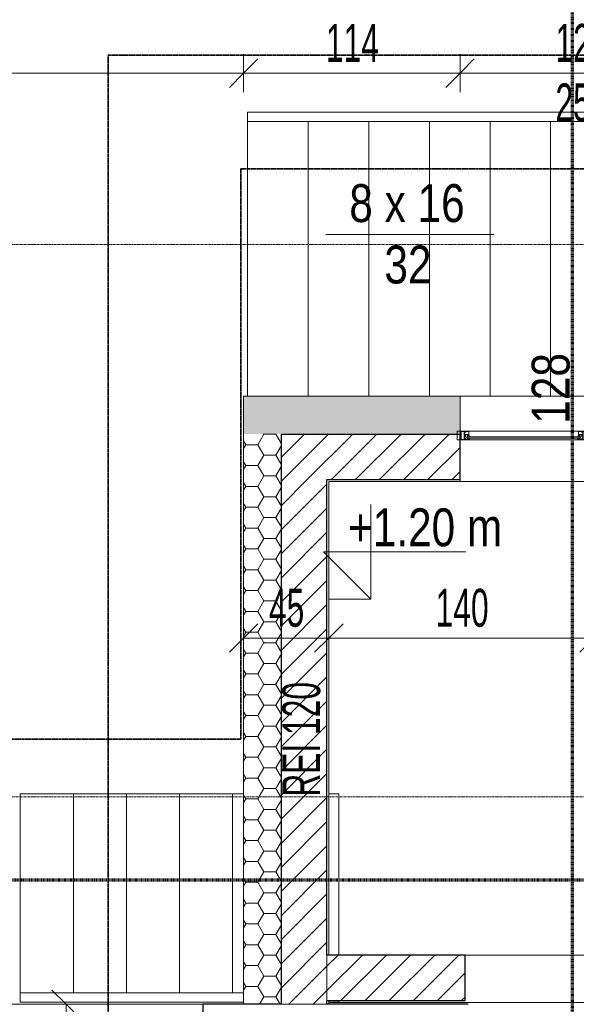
# Model space of a CAD drawing. Header units: millimetres. Extents: x -56965 to 15328, y -25411 to 16900.
# Tile 39 of 69: x -34531 to -31594, y 2656 to 7853. Entities that reach past the tile are written whole.
import ezdxf

# ---------------------------------------------------------------- set-up
doc = ezdxf.new("R2010")
doc.units = ezdxf.units.MM
for name, pattern in [('__FK_przerywana', [3.2004, 1.6002, -1.6002]), ('Kreska', [6.35, 3.175, -3.175]), ('Linia siatki', [22.225, 12.7, -3.175, 3.175, -3.175]), ('Ponad', [3.96875, 2.38125, -1.5875])]:
    doc.linetypes.add(name, pattern=pattern)
for name, color, linetype, lineweight in [('A-ANNO-DIMS', 7, 'Continuous', 5), ('A-ANNO-DIMS-100', 7, 'Continuous', 5), ('A-DETL-GENF', 7, 'Continuous', 5), ('A-FLOR', 7, 'Continuous', 5), ('A-FLOR-HRAL', 7, 'Continuous', 5), ('A-GLAZ', 7, 'Continuous', 5), ('A-GLAZ-IDEN', 7, 'Continuous', 5), ('A-WALL', 7, 'Continuous', 5), ('A-WALL-FNSH', 7, 'Continuous', 35), ('A-WALL-IDEN', 7, 'Continuous', 5), ('A-WALL-PATT', 7, 'Continuous', 35), ('G-ANNO-DIMS', 7, 'Continuous', 5), ('G-ANNO-SYMB', 7, 'Continuous', 5), ('G-IMPT', 7, 'Continuous', 5), ('S-GRID', 7, 'Continuous', 5), ('S-STRS', 7, 'Continuous', 5), ('S-STRS-IDEN', 7, 'Continuous', 5), ('S-STRS-MBND', 7, 'Ponad', 5)]:
    doc.layers.add(name, color=color, linetype=linetype, lineweight=lineweight)
doc.layers.add('A-DETL', color=7, linetype='Continuous', lineweight=5, true_color=0x00a600)
doc.styles.add('Arial_1', font='arial.ttf', dxfattribs={"width": 0.8, "height": 200})
doc.styles.add('Arial_4', font='arial.ttf', dxfattribs={"width": 0.6, "height": 200})
doc.dimstyles.new('standard_wielkość_otworów_1', dxfattribs={"dimscale": 304.8, "dimtxt": 204.05188, "dimasz": 0.492126, "dimexe": 0.328084, "dimexo": 0.0625, "dimgap": 0, "dimtad": 1, "dimdec": 0, "dimlfac": 0.1, "dimzin": 0, "dimdsep": 46, "dimtxsty": 'Arial_4', "dimblk1": 'OBLIQUE', "dimblk2": 'OBLIQUE', "dimsah": 1, "dimcen": 0.09, "dimazin": 0, "dimtfac": 1, "dimtdec": 4, "dimtix": 1, "dimtmove": 0, "dimatfit": 3, "dimfxl": 0.328084, "dimfxlon": 1, "dimtvp": 1, "dimtolj": 1, "dimtzin": 0, "dimarcsym": 2})
pattern_1 = [(0, (0, 0), (95.25, 54.993), [63.5, -127]), (120, (0, 0), (-95.250335, 54.99242), [63.5, -127]), (60, (0, 0), (-0.000335, 109.98542), [0, -127, 63.5, 0])]
pattern_2 = [(45, (0, 0), (-63.6396, 63.6396), [])]

# ---------------------------------------------------------------- blocks, each defined once
blk = doc.blocks.new('Typ poręczy górnej - Górna poręcz_wewnętrzny_-1536674-PARTER')
at = {"layer": 'A-FLOR-HRAL'}
for p, q in [((-34527.3, 2666.5), (-34527.3, 2716.5)), ((-34527.3, 2716.5), (-33349.4, 2716.5)), ((-33349.4, 2666.5), (-34527.3, 2666.5))]:
    blk.add_line(p, q, dxfattribs=at)
at = {"layer": 'A-FLOR-HRAL', "color": 252, "true_color": 0x838383}
for p, q in [((-32847.3, 2666.5), (-32899.4, 2666.5)), ((-32847.3, 2675.6), (-32847.3, 2666.5))]:
    blk.add_line(p, q, dxfattribs=at)
blk = doc.blocks.new('Typ poręczy górnej - Górna poręcz_wewnętrzny_-V12-PARTER')
at = {"layer": 'A-FLOR-HRAL'}
for p, q in [((-34527.3, 2666.5), (-34527.3, 2716.5)), ((-33349.4, 2716.5), (-34527.3, 2716.5)), ((-33349.4, 2666.5), (-34527.3, 2666.5))]:
    blk.add_line(p, q, dxfattribs=at)
at = {"layer": 'A-FLOR-HRAL', "color": 252, "true_color": 0x838383}
for q in [(-32899.4, 2666.5), (-32847.3, 2675.6)]:
    blk.add_line((-32847.3, 2666.5), q, dxfattribs=at)
blk = doc.blocks.new('Typ poręczy górnej - Górna poręcz_wewnętrzny_-1540574-PARTER')
at = {"layer": 'A-FLOR-HRAL'}
for p, q in [((-33329, 7314.8), (-33329, 7364.8)), ((-33329, 7364.8), (-31089, 7364.8)), ((-31089, 7314.8), (-33329, 7314.8))]:
    blk.add_line(p, q, dxfattribs=at)
blk = doc.blocks.new('Typ poręczy górnej - Górna poręcz_wewnętrzny_-V16-PARTER')
at = {"layer": 'A-FLOR-HRAL'}
for p, q in [((-33329, 7364.8), (-33329, 7314.8)), ((-33329, 7364.8), (-31089, 7364.8)), ((-33329, 7314.8), (-31089, 7314.8))]:
    blk.add_line(p, q, dxfattribs=at)
blk = doc.blocks.new('Aluprof_MB-45_I_Alu_Window-FIX-4-panel_ENG_R-00495 - 1230 x 1483-1800596-PARTER')
at = {"layer": 'A-DETL-GENF'}
for p, q in [((-68.5, 5), (-590, 5)), ((590, 5), (18.5, 5)), ((-63.7, -40), (-593.3, -40)), ((-590, -4), (-68.5, -4)), ((-590, -10), (-68.5, -10)), ((593.2, -40), (-13.9, -40)), ((18.5, -4), (590, -4)), ((18.5, -10), (590, -10))]:
    blk.add_line(p, q, dxfattribs=at)
at = {"layer": 'A-GLAZ', "color": 55, "true_color": 0xafaf3c}
for p, q in [((-655, 5), (-640, 5)), ((-655, -40), (-655, 5)), ((-640, 5), (-640, -40)), ((655, 5), (640, 5)), ((640, 5), (640, -40)), ((655, -40), (655, 5)), ((-640, -40), (-655, -40)), ((640, -40), (655, -40))]:
    blk.add_line(p, q, dxfattribs=at)
at = {"layer": 'G-IMPT'}
for p, q in [((-602.7, -10), (-602.4, -10)), ((-593.2, -13.6), (-595.1, -13.6)), ((-593, -18.4), (-592.9, -16.7)), ((-591.9, -18.6), (-592.8, -18.6)), ((-592.6, -12.7), (-592.7, -13.2)), ((-592.4, -10), (-590.9, -10)), ((-589.9, -11.7), (-591.1, -17.9)), ((-68.6, -11.7), (-67.4, -17.9)), ((-66.1, -10), (-67.6, -10)), ((-66.6, -18.6), (-65.7, -18.6)), ((-65.9, -12.7), (-65.8, -13.2)), ((-65.5, -18.4), (-65.6, -16.7)), ((-65.3, -13.6), (-63.4, -13.6)), ((-55.8, -10), (-56.1, -10)), ((5.8, -10), (6.1, -10)), ((15.3, -13.6), (13.4, -13.6)), ((15.5, -18.4), (15.6, -16.7)), ((16.6, -18.6), (15.7, -18.6)), ((15.9, -12.7), (15.8, -13.2)), ((16.1, -10), (17.6, -10)), ((18.6, -11.7), (17.4, -17.9)), ((589.9, -11.7), (591.1, -17.9)), ((592.4, -10), (590.9, -10)), ((591.9, -18.6), (592.8, -18.6)), ((592.6, -12.7), (592.7, -13.2)), ((593, -18.4), (592.9, -16.7)), ((593.2, -13.6), (595.1, -13.6)), ((602.7, -10), (602.4, -10))]:
    blk.add_line(p, q, dxfattribs=at)
at = {"layer": 'G-IMPT', "flags": 128}
for points in [[(-590, 4.5), (-590.5, 5), (-640, 5), (-640, 1.4), (-638.5, 1), (-638, 1), (-638, 3), (-635, 3), (-635, -6.7), (-634.8, -6.9), (-635, -7.1), (-635, -15), (-638, -15), (-638, -13), (-638.5, -13), (-640, -13.4), (-640, -21.6), (-638.5, -22), (-638, -22), (-638, -20), (-635, -20), (-635, -28.8), (-634.8, -29), (-635, -29.2), (-635, -38), (-638, -38), (-638, -36), (-638.5, -36), (-640, -36.4), (-640, -40), (-611, -40), (-611, -36.4), (-612.5, -36), (-613, -36), (-613, -38), (-616, -38), (-616, -29.2), (-616.2, -29), (-616, -28.8), (-616, -20), (-613, -20), (-613, -22), (-612.5, -22), (-611, -21.6), (-611, -10.9), (-611.2, -10.7), (-612, -10.7), (-612.2, -10.9), (-612.2, -12.2), (-616, -12.2), (-616, -7.1), (-616.2, -6.9), (-616, -6.7), (-616, -1.7), (-612.2, -1.7), (-612.2, -3), (-612, -3.2), (-611.2, -3.2), (-611, -3), (-611, -0.5), (-611.2, -0.3), (-614.5, -0.3), (-614.5, 1), (-616, 1), (-616, 3.4), (-600, 3.4), (-600, 1), (-601.5, 1), (-601.5, 0), (-598, 0), (-597, 1), (-598.5, 1), (-598.5, 3.5), (-591.5, 3.5), (-591.5, 1), (-593, 1), (-592, 0), (-590, 0)], [(-617.6, -13.2), (-617.1, -13.7), (-612.5, -13.7), (-612.5, -18.5), (-617.1, -18.5), (-617.6, -19), (-617.6, -38.4), (-633.4, -38.4), (-633.4, -19), (-633.9, -18.5), (-638.5, -18.5), (-638.5, -16.5), (-633.9, -16.5), (-633.4, -16), (-633.4, 3.4), (-617.6, 3.4)], [(-596.3, -3.9), (-597.9, -3.9), (-598.7, -4), (-600, -4), (-600.3, -3.7), (-600, -0.3), (-599.7, 0), (-590.3, 0), (-590, -0.3), (-589.7, -3.7), (-590, -4), (-591.3, -4), (-592.1, -3.9), (-593.7, -3.9), (-594.4, -4), (-595.6, -4)], [(-62.2, -3.9), (-60.6, -3.9), (-59.8, -4), (-58.5, -4), (-58.2, -3.7), (-58.5, -0.3), (-58.8, 0), (-68.2, 0), (-68.5, -0.3), (-68.8, -3.7), (-68.5, -4), (-67.2, -4), (-66.4, -3.9), (-64.8, -3.9), (-64.1, -4), (-62.9, -4)], [(18, 5), (18.5, 4.5), (18.5, 0), (16.5, 0), (15.5, 1), (17, 1), (17, 3.5), (10, 3.5), (10, 1), (11.5, 1), (10.5, 0), (7, 0), (7, 1), (8.5, 1), (8.5, 3.2), (-7.5, 3.2), (-7.5, 1), (-6, 1), (-6, -0.3), (-2.7, -0.3), (-2.5, -0.5), (-2.5, -3), (-2.7, -3.2), (-3.5, -3.2), (-3.7, -3), (-3.7, -1.7), (-7.6, -1.7), (-7.6, -6.7), (-7.8, -6.9), (-7.6, -7.1), (-7.6, -12.2), (-3.7, -12.2), (-3.7, -10.9), (-3.5, -10.7), (-2.7, -10.7), (-2.5, -10.9), (-2.5, -21.6), (-4, -22), (-4.5, -22), (-4.5, -20), (-7.5, -20), (-7.5, -28.8), (-7.7, -29), (-7.5, -29.2), (-7.5, -38), (-4.5, -38), (-4.5, -36), (-4, -36), (-2.5, -36.4), (-2.5, -40), (-47.5, -40), (-47.5, -36.4), (-46, -36), (-45.5, -36), (-45.5, -38), (-42.5, -38), (-42.5, -29.2), (-42.3, -29), (-42.5, -28.8), (-42.5, -20), (-45.5, -20), (-45.5, -22), (-46, -22), (-47.5, -21.6), (-47.5, -10.9), (-47.3, -10.7), (-46.5, -10.7), (-46.3, -10.9), (-46.3, -12.2), (-42.4, -12.2), (-42.4, -7.1), (-42.2, -6.9), (-42.4, -6.7), (-42.4, -1.7), (-46.3, -1.7), (-46.3, -3), (-46.5, -3.2), (-47.3, -3.2), (-47.5, -3), (-47.5, -0.5), (-47.3, -0.3), (-44, -0.3), (-44, 1), (-42.5, 1), (-42.5, 3.4), (-58.5, 3.4), (-58.5, 1), (-57, 1), (-57, 0), (-60.5, 0), (-61.5, 1), (-60, 1), (-60, 3.5), (-67, 3.5), (-67, 1), (-65.5, 1), (-66.5, 0), (-68.5, 0), (-68.5, 4.5), (-68, 5)], [(-40.7, 3.2), (-9.3, 3.2), (-9.3, -13.5), (-8.8, -14), (-4.3, -14), (-4.3, -18.2), (-8.8, -18.2), (-9.3, -18.7), (-9.3, -38.2), (-40.7, -38.2), (-40.7, -18.7), (-41.2, -18.2), (-45.7, -18.2), (-45.7, -14), (-41.2, -14), (-40.7, -13.5)], [(12.2, -3.9), (10.6, -3.9), (9.8, -4), (8.5, -4), (8.2, -3.7), (8.5, -0.3), (8.8, 0), (18.2, 0), (18.5, -0.3), (18.8, -3.7), (18.5, -4), (17.2, -4), (16.4, -3.9), (14.8, -3.9), (14.1, -4), (12.9, -4)], [(596.3, -3.9), (597.9, -3.9), (598.7, -4), (600, -4), (600.3, -3.7), (600, -0.3), (599.7, 0), (590.3, 0), (590, -0.3), (589.7, -3.7), (590, -4), (591.3, -4), (592.1, -3.9), (593.7, -3.9), (594.4, -4), (595.6, -4)], [(590, 4.5), (590.5, 5), (640, 5), (640, 1.4), (638.5, 1), (638, 1), (638, 3), (635, 3), (635, -6.7), (634.8, -6.9), (635, -7.1), (635, -15), (638, -15), (638, -13), (638.5, -13), (640, -13.4), (640, -21.6), (638.5, -22), (638, -22), (638, -20), (635, -20), (635, -28.8), (634.8, -29), (635, -29.2), (635, -38), (638, -38), (638, -36), (638.5, -36), (640, -36.4), (640, -40), (611, -40), (611, -36.4), (612.5, -36), (613, -36), (613, -38), (616, -38), (616, -29.2), (616.2, -29), (616, -28.8), (616, -20), (613, -20), (613, -22), (612.5, -22), (611, -21.6), (611, -10.9), (611.2, -10.7), (612, -10.7), (612.2, -10.9), (612.2, -12.2), (616, -12.2), (616, -7.1), (616.2, -6.9), (616, -6.7), (616, -1.7), (612.2, -1.7), (612.2, -3), (612, -3.2), (611.2, -3.2), (611, -3), (611, -0.5), (611.2, -0.3), (614.5, -0.3), (614.5, 1), (616, 1), (616, 3.4), (600, 3.4), (600, 1), (601.5, 1), (601.5, 0), (598, 0), (597, 1), (598.5, 1), (598.5, 3.5), (591.5, 3.5), (591.5, 1), (593, 1), (592, 0), (590, 0)], [(617.6, -13.2), (617.1, -13.7), (612.5, -13.7), (612.5, -18.5), (617.1, -18.5), (617.6, -19), (617.6, -38.4), (633.4, -38.4), (633.4, -19), (633.9, -18.5), (638.5, -18.5), (638.5, -16.5), (633.9, -16.5), (633.4, -16), (633.4, 3.4), (617.6, 3.4)], [(-613.2, -35.8), (-613.3, -36.2), (-613.9, -36.4), (-615, -35.7), (-614.7, -34.8), (-609.8, -34.8), (-609.8, -38.1), (-609.3, -38.6), (-595.4, -38.6), (-594.4, -37.6), (-594.4, -23.7), (-594.9, -23.2), (-612.2, -23.2), (-615.1, -23.2), (-615.5, -22.3), (-613.6, -20.5), (-613.2, -20.6), (-613.2, -22.2), (-611, -22.2), (-594.8, -22.2), (-594.3, -21.7), (-594.3, -19.5), (-595.5, -19.5), (-600.6, -17.6), (-601, -17.1), (-600.9, -16.7), (-600.2, -16.5), (-595.3, -18.3), (-594.5, -18.3), (-594.8, -16.5), (-593.5, -16.5), (-593, -17), (-593, -39.7), (-593.3, -40), (-611, -40), (-611, -35.8)], [(-45.3, -35.8), (-45.2, -36.2), (-44.6, -36.4), (-43.5, -35.7), (-43.8, -34.8), (-48.7, -34.8), (-48.7, -38.1), (-49.2, -38.6), (-63.1, -38.6), (-64.1, -37.6), (-64.1, -23.7), (-63.6, -23.2), (-46.3, -23.2), (-43.4, -23.2), (-43, -22.3), (-44.9, -20.5), (-45.3, -20.6), (-45.3, -22.2), (-47.5, -22.2), (-63.7, -22.2), (-64.2, -21.7), (-64.2, -19.5), (-63, -19.5), (-57.9, -17.6), (-57.5, -17.1), (-57.6, -16.7), (-58.3, -16.5), (-63.2, -18.3), (-64, -18.3), (-63.7, -16.5), (-65, -16.5), (-65.5, -17), (-65.5, -39.7), (-65.3, -40), (-47.5, -40), (-47.5, -35.8)], [(-4.7, -35.8), (-4.8, -36.2), (-5.4, -36.4), (-6.5, -35.7), (-6.2, -34.8), (-1.3, -34.8), (-1.3, -38.1), (-0.8, -38.6), (13.1, -38.6), (14.1, -37.6), (14.1, -23.7), (13.6, -23.2), (-3.7, -23.2), (-6.6, -23.2), (-7, -22.3), (-5.1, -20.5), (-4.7, -20.6), (-4.7, -22.2), (-2.5, -22.2), (13.7, -22.2), (14.2, -21.7), (14.2, -19.5), (13, -19.5), (7.9, -17.6), (7.5, -17.1), (7.6, -16.7), (8.3, -16.5), (13.2, -18.3), (14, -18.3), (13.7, -16.5), (15, -16.5), (15.5, -17), (15.5, -39.7), (15.2, -40), (-2.5, -40), (-2.5, -35.8)], [(613.2, -35.8), (613.3, -36.2), (613.9, -36.4), (615, -35.7), (614.7, -34.8), (609.8, -34.8), (609.8, -38.1), (609.3, -38.6), (595.4, -38.6), (594.4, -37.6), (594.4, -23.7), (594.9, -23.2), (612.2, -23.2), (615.1, -23.2), (615.5, -22.3), (613.6, -20.5), (613.2, -20.6), (613.2, -22.2), (611, -22.2), (594.8, -22.2), (594.3, -21.7), (594.3, -19.5), (595.5, -19.5), (600.6, -17.6), (601, -17.1), (600.9, -16.7), (600.2, -16.5), (595.3, -18.3), (594.5, -18.3), (594.8, -16.5), (593.5, -16.5), (593, -17), (593, -39.7), (593.2, -40), (611, -40), (611, -35.8)]]:
    blk.add_lwpolyline(points, close=True, dxfattribs=at)
for points in [[(-597, 0), (-597, 1), (-597.5, 1), (-597.5, 1.5), (-597.3, 1.9), (-596.5, 3), (-593.5, 3), (-592.7, 1.9), (-592.5, 1.5), (-592.5, 1), (-593, 1), (-593, 0)], [(-61.5, 0), (-61.5, 1), (-61, 1), (-61, 1.5), (-61.2, 1.9), (-62, 3), (-65, 3), (-65.8, 1.9), (-66, 1.5), (-66, 1), (-65.5, 1), (-65.5, 0)], [(11.5, 0), (11.5, 1), (11, 1), (11, 1.5), (11.2, 1.9), (12, 3), (15, 3), (15.8, 1.9), (16, 1.5), (16, 1), (15.5, 1), (15.5, 0)], [(597, 0), (597, 1), (597.5, 1), (597.5, 1.5), (597.3, 1.9), (596.5, 3), (593.5, 3), (592.7, 1.9), (592.5, 1.5), (592.5, 1), (593, 1), (593, 0)], [(-544, -4), (-604, -4), (-604, -10), (-544, -10)], [(-593.1, -16.5), (-595.2, -16.5), (-595.4, -17.3)], [(-114.5, -4), (-54.5, -4), (-54.5, -10), (-114.5, -10)], [(-65.4, -16.5), (-63.3, -16.5), (-63.1, -17.3)], [(64.5, -4), (4.5, -4), (4.5, -10), (64.5, -10)], [(15.4, -16.5), (13.3, -16.5), (13.1, -17.3)], [(544, -4), (604, -4), (604, -10), (544, -10)], [(593.1, -16.5), (595.2, -16.5), (595.4, -17.3)]]:
    blk.add_lwpolyline(points, dxfattribs=at)
at = {"layer": 'G-IMPT'}
for centre in [(-595, 1.3), (-63.5, 1.3), (13.5, 1.3), (595, 1.3)]:
    blk.add_circle(centre, 1, dxfattribs=at)
for centre, radius, start, end in [((-602.8, -10.8), 0.82, 88.3309, 254.1936), ((-606.2, -22), 10.9, 24.1906, 72.9309), ((-603, -17.1), 7.1, 38.4087, 84.7254), ((-597, -12.3), 0.57, 216.6541, 311.4905), ((-592.3, -14.8), 4.82, 91.8339, 154.522), ((-595.9, -17.2), 0.5, 224.7824, 345), ((-592.3, -14), 3.53, 72.0819, 164.2736), ((-595.1, -13), 0.606, 180.9387, 274.7577), ((-593.4, -13), 0.711, 284.2724, 341.4484), ((-593.1, -16.7), 0.2, 355, 90), ((-592.8, -18.4), 0.2, 175, 270), ((-591.2, -13), 1.38, 95.8715, 168.0912), ((-591.9, -17.8), 0.8, 270, 355.7208), ((-591.4, -11.1), 0.492, 278.4511, 68.4438), ((-591, -11.2), 1.19, 335.9195, 86.1021), ((-67.5, -11.2), 1.19, 93.8979, 204.0805), ((-67.1, -11.1), 0.492, 111.5562, 261.5489), ((-66.6, -17.8), 0.8, 184.2792, 270), ((-66.2, -14), 3.53, 15.7264, 107.9181), ((-67.3, -13), 1.38, 11.9088, 84.1285), ((-66.2, -14.8), 4.82, 25.478, 88.1661), ((-65.1, -13), 0.711, 198.5516, 255.7276), ((-65.7, -18.4), 0.2, 270, 5), ((-65.4, -16.7), 0.2, 90, 185), ((-63.4, -13), 0.606, 265.2423, 359.0613), ((-62.6, -17.2), 0.5, 195, 315.2176), ((-52.3, -22), 10.9, 107.0691, 155.8094), ((-61.5, -12.3), 0.57, 228.5095, 323.3459), ((-55.5, -17.1), 7.1, 95.2746, 141.5913), ((-55.7, -10.8), 0.82, 285.8064, 91.6691), ((5.7, -10.8), 0.82, 88.3309, 254.1936), ((2.3, -22), 10.9, 24.1906, 72.9309), ((5.5, -17.1), 7.1, 38.4087, 84.7254), ((11.5, -12.3), 0.57, 216.6541, 311.4905), ((16.2, -14.8), 4.82, 91.8339, 154.522), ((12.6, -17.2), 0.5, 224.7824, 345), ((16.2, -14), 3.53, 72.0819, 164.2736), ((13.4, -13), 0.606, 180.9387, 274.7577), ((15.1, -13), 0.711, 284.2724, 341.4484), ((15.4, -16.7), 0.2, 355, 90), ((15.7, -18.4), 0.2, 175, 270), ((17.3, -13), 1.38, 95.8715, 168.0912), ((16.6, -17.8), 0.8, 270, 355.7208), ((17.1, -11.1), 0.492, 278.4511, 68.4438), ((17.5, -11.2), 1.19, 335.9195, 86.1021), ((591, -11.2), 1.19, 93.8979, 204.0805), ((591.4, -11.1), 0.492, 111.5562, 261.5489), ((591.9, -17.8), 0.8, 184.2792, 270), ((592.3, -14), 3.53, 15.7264, 107.9181), ((591.2, -13), 1.38, 11.9088, 84.1285), ((592.3, -14.8), 4.82, 25.478, 88.1661), ((593.4, -13), 0.711, 198.5516, 255.7276), ((592.8, -18.4), 0.2, 270, 5), ((593.1, -16.7), 0.2, 90, 185), ((595.1, -13), 0.606, 265.2423, 359.0613), ((595.9, -17.2), 0.5, 195, 315.2176), ((606.2, -22), 10.9, 107.0691, 155.8094), ((597, -12.3), 0.57, 228.5095, 323.3459), ((603, -17.1), 7.1, 95.2746, 141.5913), ((602.8, -10.8), 0.82, 285.8064, 91.6691)]:
    blk.add_arc(centre, radius, start, end, dxfattribs=at)
blk = doc.blocks.new('OBS oznaczenie biegu schodów ___FK_4_0 - OBS_Oznaczenie biegu schodów-885247-PARTER')
at = {"layer": 'S-STRS-IDEN'}
blk.add_line((1.184, 0.362), (10.056, 0.362), dxfattribs=at)
blk = doc.blocks.new('DIMBLOCK329-PARTER')
at = {"layer": 'A-ANNO-DIMS-100', "color": 250, "true_color": 0x303030, "transparency": 16777216}
for p, q in [((-34285.9, 2655.6), (-34360.9, 2730.6)), ((-34285.9, 2655.6), (-34385.9, 2655.6)), ((-34285.9, -13844.4), (-34285.9, 2655.6)), ((-34285.9, 2655.6), (-34210.9, 2580.6)), ((-34285.9, 2655.6), (-34185.9, 2655.6)), ((-34285.9, -13844.4), (-34360.9, -13769.4)), ((-34285.9, -13844.4), (-34385.9, -13844.4)), ((-34285.9, -13844.4), (-34210.9, -13919.4)), ((-34285.9, -13844.4), (-34185.9, -13844.4))]:
    blk.add_line(p, q, dxfattribs=at)
at = {"layer": 'A-ANNO-DIMS-100', "color": 0, "transparency": 16777216, "insert": (-34545.6, -5776.5), "char_height": 200, "width": 436.985, "attachment_point": 1, "rotation": 90, "line_spacing_factor": 0.941778, "style": 'Arial_4'}
blk.add_mtext('1650', dxfattribs=at)
blk = doc.blocks.new('_Oblique')
at = {"color": 0, "linetype": 'ByBlock', "lineweight": -2}
blk.add_line((-0.5, -0.5), (0.5, 0.5), dxfattribs=at)
blk = doc.blocks.new('Rzędne punktów - Znacznik rzędnej-348474-PARTER')
at = {"layer": 'G-ANNO-DIMS'}
for p, q in [((0, 0), (0, 5)), ((-2.5, 2.5), (0, 0)), ((-2.5, 2.5), (5, 2.5))]:
    blk.add_line(p, q, dxfattribs=at)
blk = doc.blocks.new('DIMBLOCK345-PARTER')
at = {"layer": 'A-ANNO-DIMS-100', "color": 250, "true_color": 0x303030, "transparency": 16777216}
for p, q in [((-36099.4, 7570.7), (-36099.4, 7670.7)), ((-36099.4, 7570.7), (-36024.4, 7645.7)), ((-33349.4, 7570.7), (-33349.4, 7670.7)), ((-33349.4, 7570.7), (-33274.4, 7645.7)), ((-36099.4, 7570.7), (-36174.4, 7495.7)), ((-36099.4, 7570.7), (-33349.4, 7570.7)), ((-36099.4, 7570.7), (-36099.4, 7470.7)), ((-33349.4, 7570.7), (-33424.4, 7495.7)), ((-33349.4, 7570.7), (-33349.4, 7470.7))]:
    blk.add_line(p, q, dxfattribs=at)
at = {"layer": 'A-ANNO-DIMS-100', "color": 0, "transparency": 16777216, "insert": (-34861, 7830.4), "char_height": 200, "width": 327.739, "attachment_point": 1, "line_spacing_factor": 0.941778, "style": 'Arial_4'}
blk.add_mtext('275', dxfattribs=at)
blk = doc.blocks.new('DIMBLOCK346-PARTER')
at = {"layer": 'A-ANNO-DIMS-100', "color": 250, "true_color": 0x303030, "transparency": 16777216}
for p, q in [((-33349.4, 7570.7), (-33349.4, 7670.7)), ((-33349.4, 7570.7), (-33274.4, 7645.7)), ((-32207.2, 7570.7), (-32207.2, 7670.7)), ((-32207.2, 7570.7), (-32132.2, 7645.7)), ((-33349.4, 7570.7), (-33424.4, 7495.7)), ((-33349.4, 7570.7), (-32207.2, 7570.7)), ((-33349.4, 7570.7), (-33349.4, 7470.7)), ((-32207.2, 7570.7), (-32282.2, 7495.7)), ((-32207.2, 7570.7), (-32207.2, 7470.7))]:
    blk.add_line(p, q, dxfattribs=at)
at = {"layer": 'A-ANNO-DIMS-100', "color": 0, "transparency": 16777216, "insert": (-32914.9, 7830.4), "char_height": 200, "width": 327.739, "attachment_point": 1, "line_spacing_factor": 0.941778, "style": 'Arial_4'}
blk.add_mtext('114', dxfattribs=at)
blk = doc.blocks.new('DIMBLOCK347-PARTER')
at = {"layer": 'A-ANNO-DIMS-100', "color": 250, "true_color": 0x303030, "transparency": 16777216}
for p, q in [((-32207.2, 7570.7), (-32207.2, 7670.7)), ((-32207.2, 7570.7), (-32132.2, 7645.7)), ((-30927.2, 7570.7), (-30927.2, 7670.7)), ((-30927.2, 7570.7), (-30852.2, 7645.7)), ((-32207.2, 7570.7), (-32282.2, 7495.7)), ((-32207.2, 7570.7), (-30927.2, 7570.7)), ((-32207.2, 7570.7), (-32207.2, 7470.7)), ((-30927.2, 7570.7), (-31002.2, 7495.7)), ((-30927.2, 7570.7), (-30927.2, 7470.7))]:
    blk.add_line(p, q, dxfattribs=at)
at = {"layer": 'A-ANNO-DIMS-100', "color": 0, "transparency": 16777216, "char_height": 200, "width": 327.739, "attachment_point": 1, "line_spacing_factor": 0.941778, "style": 'Arial_4'}
for s, insert in [('128', (-31703.7, 7830.4)), ('250', (-31703.7, 7516.4))]:
    blk.add_mtext(s, dxfattribs=dict(at, insert=insert))
blk = doc.blocks.new('DIMBLOCK355-PARTER')
at = {"layer": 'A-ANNO-DIMS-100', "color": 250, "true_color": 0x303030, "transparency": 16777216}
for p, q in [((-33349.4, 4589), (-33349.4, 4689)), ((-32899.4, 4589), (-32899.4, 4689)), ((-33349.4, 4589), (-33274.4, 4664)), ((-32899.4, 4589), (-32824.4, 4664)), ((-33349.4, 4589), (-33424.4, 4514)), ((-33349.4, 4589), (-32899.4, 4589)), ((-33349.4, 4589), (-33349.4, 4489)), ((-32899.4, 4589), (-32974.4, 4514)), ((-32899.4, 4589), (-32899.4, 4489))]:
    blk.add_line(p, q, dxfattribs=at)
at = {"layer": 'A-ANNO-DIMS-100', "color": 0, "transparency": 16777216, "insert": (-33215.5, 4848.7), "char_height": 200, "width": 218.492, "attachment_point": 1, "line_spacing_factor": 0.941778, "style": 'Arial_4'}
blk.add_mtext('45', dxfattribs=at)
blk = doc.blocks.new('DIMBLOCK356-PARTER')
at = {"layer": 'A-ANNO-DIMS-100', "color": 250, "true_color": 0x303030, "transparency": 16777216}
for p, q in [((-32899.4, 4589), (-32899.4, 4689)), ((-31499.4, 4589), (-31499.4, 4689)), ((-32899.4, 4589), (-32824.4, 4664)), ((-31499.4, 4589), (-31424.4, 4664)), ((-32899.4, 4589), (-32974.4, 4514)), ((-32899.4, 4589), (-31499.4, 4589)), ((-32899.4, 4589), (-32899.4, 4489)), ((-31499.4, 4589), (-31574.4, 4514)), ((-31499.4, 4589), (-31499.4, 4489))]:
    blk.add_line(p, q, dxfattribs=at)
at = {"layer": 'A-ANNO-DIMS-100', "color": 0, "transparency": 16777216, "insert": (-32336, 4848.7), "char_height": 200, "width": 327.739, "attachment_point": 1, "line_spacing_factor": 0.941778, "style": 'Arial_4'}
blk.add_mtext('140', dxfattribs=at)

msp = doc.modelspace()

# ---------------------------------------------------------------- hatches: boundary and pattern name
at = {"layer": 'A-WALL-PATT', "lineweight": 5}
h = msp.add_hatch(dxfattribs=at)
h.set_pattern_fill('FP_2', color=256, style=0, pattern_type=2)
h.set_pattern_definition(pattern_1)
h.paths.add_polyline_path([(-27889.41602, 5665.19255), (-27889.41602, 5865.19255), (-28843.49602, 5865.19255), (-28843.49602, 5665.19255), (-28129.41602, 5665.19255)])
h.paths.add_polyline_path([(-30123.49602, 5665.19255), (-30123.49602, 5865.19255), (-30927.17602, 5865.19255), (-30927.17602, 5665.19255)])
h.paths.add_polyline_path([(-32509.99102, 5665.19255), (-32207.17602, 5665.19255), (-32207.17602, 5865.19255), (-33349.41602, 5865.19255), (-33349.41602, 5665.19255), (-33149.41602, 5665.19255)])
h = msp.add_hatch(dxfattribs=at)
h.set_pattern_fill('FP_2', color=256, style=0, pattern_type=2)
h.set_pattern_definition(pattern_1)
h.paths.add_polyline_path([(-33149.41602, 2655.59255), (-33149.41602, 5665.19255), (-33349.41602, 5665.19255), (-33349.41602, 2655.59255)])
at = {"layer": 'A-WALL-PATT', "lineweight": 5, "true_color": 0x787878}
h = msp.add_hatch(dxfattribs=at)
h.set_pattern_fill('FP_1', color=8, style=0, pattern_type=2)
h.set_pattern_definition(pattern_2)
h.paths.add_polyline_path([(-28139.41602, 5425.19255), (-28129.41602, 5425.19255), (-28129.41602, 5665.19255), (-28843.49602, 5665.19255), (-28843.49602, 5425.19255)])
h.paths.add_polyline_path([(-30123.49602, 5425.19255), (-30123.49602, 5665.19255), (-30927.17602, 5665.19255), (-30927.17602, 5425.19255)])
h.paths.add_polyline_path([(-32509.99102, 5425.19255), (-32207.17602, 5425.19255), (-32207.17602, 5665.19255), (-33149.41602, 5665.19255), (-33149.41602, 5425.19255), (-32909.41602, 5425.19255)])
h = msp.add_hatch(dxfattribs=at)
h.set_pattern_fill('FP_1', color=8, style=0, pattern_type=2)
h.set_pattern_definition(pattern_2)
h.paths.add_polyline_path([(-33149.41602, 2655.59255), (-32909.41602, 2655.59255), (-32909.41602, 5425.19255), (-33149.41602, 5425.19255), (-33149.41602, 5415.19255)])
at = {"layer": 'A-WALL-PATT', "lineweight": 5}
h = msp.add_hatch(dxfattribs=at)
h.set_pattern_fill('FP_1', color=256, style=0, pattern_type=2)
h.set_pattern_definition(pattern_2)
h.paths.add_polyline_path([(-28129.41602, 2675.59255), (-28129.41602, 2915.59255), (-28243.41602, 2915.59255), (-28243.41602, 2675.59255), (-28139.41602, 2675.59255)])
h.paths.add_polyline_path([(-29759.99102, 2675.59255), (-29595.41602, 2675.59255), (-29595.41602, 2915.59255), (-30858.58348, 2915.59255), (-30858.58348, 2675.59255)])
h.paths.add_polyline_path([(-32899.41602, 2675.59255), (-32180.81613, 2675.59255), (-32180.81613, 2915.59255), (-32909.41602, 2915.59255), (-32909.41602, 2675.59255)])

# ---------------------------------------------------------------- linework, layer by layer
at = {"layer": 'A-DETL', "color": 5, "linetype": '__FK_przerywana', "lineweight": 35, "true_color": 0x0000ff}
for p, q in [((-34062.97387, 7665.19255), (-24483.41602, 7665.19255)), ((-34062.97387, 1712.83967), (-34062.97387, 7665.19255))]:
    msp.add_line(p, q, dxfattribs=at)
at = {"layer": 'A-DETL', "color": 6, "linetype": '__FK_przerywana', "lineweight": 35, "true_color": 0xff00ff}
for p, q in [((-33363.41602, 4055.59255), (-33363.41602, 7065.59255)), ((-33363.41602, 7065.59255), (-7913.41602, 7065.59255)), ((-33363.41602, 4055.59255), (-36113.41602, 4055.59255))]:
    msp.add_line(p, q, dxfattribs=at)
at = {"layer": 'A-FLOR', "color": 252, "true_color": 0x838383}
msp.add_line((-28139.41602, 2665.59255), (-32899.41602, 2665.59255), dxfattribs=at)
at = {"layer": 'A-WALL'}
for p, q in [((-33349.41602, 5865.19255), (-27689.41602, 5865.19255)), ((-33349.41602, 5865.19255), (-33349.41602, 2655.59255)), ((-32207.17602, 5665.19255), (-32207.17602, 5865.19255)), ((-30927.17602, 5415.19255), (-32207.17602, 5415.19255)), ((-32909.41602, 2675.59255), (-32909.41602, 2915.59255)), ((-34843.41602, 2655.59255), (-33563.41602, 2655.59255)), ((-33149.41602, 2655.59255), (-32909.41602, 2655.59255))]:
    msp.add_line(p, q, dxfattribs=at)
at = {"layer": 'A-WALL', "lineweight": 25}
for p, q in [((-33149.41602, 5665.19255), (-32207.17602, 5665.19255)), ((-33149.41602, 2655.59255), (-33149.41602, 5665.19255)), ((-32207.17602, 5425.19255), (-32207.17602, 5665.19255)), ((-32909.41602, 5425.19255), (-32207.17602, 5425.19255)), ((-32909.41602, 2915.59255), (-32909.41602, 5425.19255)), ((-32180.81613, 2915.59255), (-32909.41602, 2915.59255)), ((-32180.81613, 2675.59255), (-32180.81613, 2915.59255)), ((-33149.41602, 2655.59255), (-33563.41602, 2655.59255)), ((-33563.41602, 2655.59255), (-33563.41602, 2095.59255)), ((-32909.41602, 2655.59255), (-32909.41602, 2675.59255)), ((-32909.41602, 2675.59255), (-32180.81613, 2675.59255)), ((-32163.41602, 2655.59255), (-32909.41602, 2655.59255))]:
    msp.add_line(p, q, dxfattribs=at)
at = {"layer": 'A-WALL-FNSH', "lineweight": 5}
for p, q in [((-32899.41602, 5415.19255), (-32207.17602, 5415.19255)), ((-32899.41602, 2915.59255), (-32899.41602, 5415.19255)), ((-32207.17602, 5415.19255), (-32207.17602, 5425.19255)), ((-32899.41602, 2655.59255), (-32899.41602, 2675.59255))]:
    msp.add_line(p, q, dxfattribs=at)
at = {"layer": 'G-ANNO-DIMS', "color": 1, "true_color": 0xff0000}
msp.add_line((-32899.41602, 4794.36245), (-32677.30666, 4794.36245), dxfattribs=at)
at = {"layer": 'G-ANNO-SYMB', "linetype": 'Kreska', "lineweight": 70}
for p, q in [((-31613.01642, -23341.36614), (-31613.01642, 12672.5755)), ((-53035.10468, 3311.78971), (-6267.55036, 3311.78971))]:
    msp.add_line(p, q, dxfattribs=at)
at = {"layer": 'S-GRID', "linetype": 'Linia siatki'}
for p, q in [((-55866.74056, 6665.59255), (-890.97502, 6665.59255)), ((-55866.74056, 3751.59255), (1287.74041, 3751.59255))]:
    msp.add_line(p, q, dxfattribs=at)
at = {"layer": 'S-STRS'}
for p, q in [((-33329.01602, 7365.19255), (-33009.01602, 7365.19255)), ((-33009.01602, 7365.19255), (-32689.01602, 7365.19255)), ((-32689.01602, 7365.19255), (-32369.01602, 7365.19255)), ((-32369.01602, 7365.19255), (-32049.01602, 7365.19255)), ((-32049.01602, 7365.19255), (-31729.01602, 7365.19255)), ((-31729.01602, 7365.19255), (-31409.01602, 7365.19255)), ((-33329.01602, 7314.79255), (-33329.01602, 5865.19255)), ((-33009.01602, 7314.79255), (-33009.01602, 5865.19255)), ((-32689.01602, 7314.79255), (-32689.01602, 5865.19255)), ((-32369.01602, 7314.79255), (-32369.01602, 5865.19255)), ((-32049.01602, 7314.79255), (-32049.01602, 5865.19255)), ((-31729.01602, 7314.79255), (-31729.01602, 5865.19255)), ((-34527.31502, 2716.50843), (-34527.31502, 3766.10843)), ((-34247.31502, 3766.10843), (-34527.31502, 3766.10843)), ((-33967.31502, 3766.10843), (-34247.31502, 3766.10843)), ((-34247.31502, 2716.50843), (-34247.31502, 3766.10843)), ((-33687.31502, 3766.10843), (-33967.31502, 3766.10843)), ((-33967.31502, 2716.50843), (-33967.31502, 3766.10843)), ((-33407.31502, 3766.10843), (-33687.31502, 3766.10843)), ((-33687.31502, 2716.50843), (-33687.31502, 3766.10843)), ((-33349.41602, 3766.10843), (-33407.31502, 3766.10843)), ((-33407.31502, 2716.50843), (-33407.31502, 3766.10843)), ((-34247.31502, 2666.10843), (-34527.31502, 2666.10843)), ((-33967.31502, 2666.10843), (-34247.31502, 2666.10843)), ((-33687.31502, 2666.10843), (-33967.31502, 2666.10843)), ((-33407.31502, 2666.10843), (-33687.31502, 2666.10843)), ((-33349.41602, 2666.10843), (-33407.31502, 2666.10843))]:
    msp.add_line(p, q, dxfattribs=at)
at = {"layer": 'S-STRS', "linetype": 'Ponad'}
for p, q in [((-33329.01602, 7314.79255), (-33329.01602, 5865.19255)), ((-33009.01602, 7314.79255), (-33009.01602, 5865.19255)), ((-32689.01602, 7314.79255), (-32689.01602, 5865.19255)), ((-32369.01602, 7314.79255), (-32369.01602, 5865.19255)), ((-32049.01602, 7314.79255), (-32049.01602, 5865.19255)), ((-31729.01602, 7314.79255), (-31729.01602, 5865.19255)), ((-34247.31502, 2716.50843), (-34247.31502, 3766.10843)), ((-33967.31502, 2716.50843), (-33967.31502, 3766.10843)), ((-33687.31502, 2716.50843), (-33687.31502, 3766.10843)), ((-33407.31502, 2716.50843), (-33407.31502, 3766.10843))]:
    msp.add_line(p, q, dxfattribs=at)
at = {"layer": 'S-STRS', "color": 252, "true_color": 0x838383}
for p, q in [((-32847.31502, 3766.10843), (-32899.41602, 3766.10843)), ((-32847.31502, 2915.59255), (-32847.31502, 3766.10843)), ((-32847.31502, 2666.10843), (-32899.41602, 2666.10843))]:
    msp.add_line(p, q, dxfattribs=at)
at = {"layer": 'S-STRS', "color": 252, "linetype": 'Ponad', "true_color": 0x838383}
msp.add_line((-32847.31502, 2915.59255), (-32847.31502, 3766.10843), dxfattribs=at)
at = {"layer": 'S-STRS-MBND'}
for p, q in [((-31499.41602, 5415.59255), (-32899.41602, 5415.59255)), ((-32899.41602, 5415.59255), (-32899.41602, 2915.59255)), ((-32899.41602, 2915.59255), (-31499.41602, 2915.59255))]:
    msp.add_line(p, q, dxfattribs=at)

# ---------------------------------------------------------------- block references
at = {"layer": 'A-FLOR-HRAL'}
for name in ['Typ poręczy górnej - Górna poręcz_wewnętrzny_-1540574-PARTER', 'Typ poręczy górnej - Górna poręcz_wewnętrzny_-V16-PARTER', 'Typ poręczy górnej - Górna poręcz_wewnętrzny_-1536674-PARTER', 'Typ poręczy górnej - Górna poręcz_wewnętrzny_-V12-PARTER']:
    msp.add_blockref(name, (0, 0), dxfattribs=at)
at = {"layer": 'A-GLAZ', "color": 55, "true_color": 0xafaf3c, "rotation": 180}
msp.add_blockref('Aluprof_MB-45_I_Alu_Window-FIX-4-panel_ENG_R-00495 - 1230 x 1483-1800596-PARTER', (-31567.17602, 5640.19255), dxfattribs=at)
at = {"layer": 'G-ANNO-DIMS', "xscale": 99.99999999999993, "yscale": 99.99999999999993, "zscale": 99.99999999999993}
msp.add_blockref('Rzędne punktów - Znacznik rzędnej-348474-PARTER', (-32677.30666, 4794.36245), dxfattribs=at)
at = {"layer": 'S-STRS-IDEN', "xscale": 99.99999999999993, "yscale": 99.99999999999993, "zscale": 99.99999999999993}
msp.add_blockref('OBS oznaczenie biegu schodów ___FK_4_0 - OBS_Oznaczenie biegu schodów-885247-PARTER', (-33033.2833, 6682.67364), dxfattribs=at)

# ---------------------------------------------------------------- texts
at = {"layer": 'A-GLAZ-IDEN', "insert": (-31829.05951, 5720.13909), "char_height": 200, "width": 461.772, "attachment_point": 1, "rotation": 90, "style": 'Arial_1'}
msp.add_mtext('128', dxfattribs=at)
at = {"layer": 'A-WALL-IDEN', "color": 1, "true_color": 0xff0000, "insert": (-33145.23317, 3751.39813), "char_height": 200, "width": 750.3795, "attachment_point": 1, "rotation": 90, "style": 'Arial_4'}
msp.add_mtext('REI 120', dxfattribs=at)
at = {"layer": 'G-ANNO-DIMS', "color": 1, "true_color": 0xff0000, "insert": (-32798.2519, 5273.42616), "char_height": 200, "width": 962.2685768, "attachment_point": 1, "line_spacing_factor": 0.941778, "style": 'Arial_1'}
msp.add_mtext('+1.20 m', dxfattribs=at)
at = {"layer": 'S-STRS-IDEN', "char_height": 200, "attachment_point": 1, "style": 'Arial_1'}
for s, insert, width in [('8 x 16', (-32791.48936, 6984.65993), 756.793), ('32', (-32606.28103, 6660.54535), 307.848)]:
    msp.add_mtext(s, dxfattribs=dict(at, insert=insert, width=width))

# ---------------------------------------------------------------- dimensions: what is measured, and where the dimension line sits
at = {"layer": 'A-ANNO-DIMS', "color": 250, "true_color": 0x303030}
for base, p1, p2, override, picture, middle in [((-33349.41602, 7570.71289), (-36099.41602, 7470.71289), (-33349.41602, 7470.71289), {"dimpost": '<>', "dimfxl": 2750}, 'DIMBLOCK345-PARTER', (-34724.41602, 7672.82749)), ((-32207.17602, 7570.71289), (-33349.41602, 7470.71289), (-32207.17602, 7470.71289), {"dimpost": '<>', "dimfxl": 1142.24}, 'DIMBLOCK346-PARTER', (-32778.29602, 7671.12217)), ((-32899.41602, 4589.00823), (-33349.41602, 4689.00823), (-32899.41602, 4689.00823), {"dimpost": '<>', "dimfxl": 450}, 'DIMBLOCK355-PARTER', (-33124.41602, 4690.71355)), ((-31499.41602, 4589.00823), (-32899.41602, 4689.00823), (-31499.41602, 4689.00823), {"dimpost": '<>', "dimfxl": 1400}, 'DIMBLOCK356-PARTER', (-32199.41602, 4691.12283))]:
    dim = msp.add_linear_dim(base=base, p1=p1, p2=p2, dimstyle='standard_wielkość_otworów_1', override=override, dxfattribs=at)
    dim.commit()
    dim.dimension.update_dxf_attribs({"geometry": picture, "text_midpoint": middle})
dim = msp.add_linear_dim(base=(-30927.17602, 7570.71289), p1=(-32207.17602, 7470.71289), p2=(-30927.17602, 7470.71289), text='<>\\X250', dimstyle='standard_wielkość_otworów_1', override={"dimpost": '<>', "dimfxl": 1280}, dxfattribs=at)
dim.commit()
dim.dimension.update_dxf_attribs({"geometry": 'DIMBLOCK347-PARTER', "text_midpoint": (-31567.17602, 7570.71289)})
dim = msp.add_linear_dim(base=(-34285.90792, 2655.59255), p1=(-34385.90792, -13844.40745), p2=(-34385.90792, 2655.59255), angle=90, dimstyle='standard_wielkość_otworów_1', override={"dimpost": '<>', "dimfxl": 16500}, dxfattribs=at)
dim.commit()
dim.dimension.update_dxf_attribs({"geometry": 'DIMBLOCK329-PARTER', "text_midpoint": (-34388.02251, -5594.40745)})

doc.saveas('drawing.dxf')
